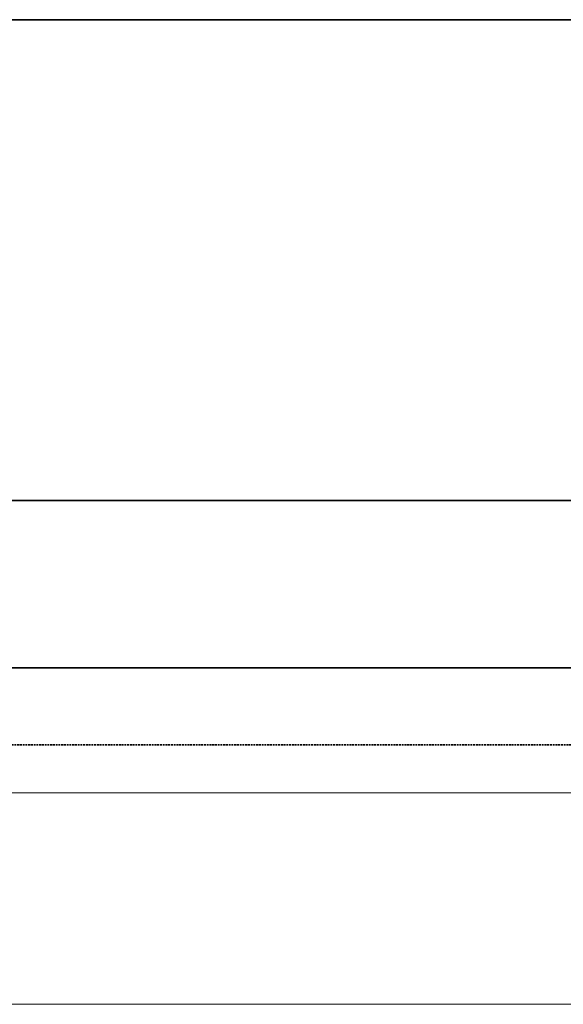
# Model space of a CAD drawing. Header units: millimetres. Extents: x 17747 to 112039, y -74980 to 446921.
# Tile 82 of 256: x 49856 to 50422, y -74980 to -73956. Entities that reach past the tile are written whole.
import ezdxf

# ---------------------------------------------------------------- set-up
doc = ezdxf.new("R2010")
doc.units = ezdxf.units.MM
doc.linetypes.add('phl_thick', pattern=[0])
doc.linetypes.add('VERDECKT', pattern=[9.525, 6.35, -3.175])
for name, color, linetype, lineweight in [('UT_SCHÉMA_PŘÍVOD', 10, 'Continuous', 35), ('UT_SCHÉMA_ZPÁTEČKA', 172, 'VERDECKT', 35), ('UT_ZAŘÍZENÍ - OT', 3, 'Continuous', 35), ('VZT_50 POPIS - OBECNE', 7, 'Continuous', 5)]:
    doc.layers.add(name, color=color, linetype=linetype, lineweight=lineweight)

msp = doc.modelspace()

# ---------------------------------------------------------------- linework, layer by layer
at = {"layer": 'UT_SCHÉMA_PŘÍVOD'}
msp.add_line((48968, -74630.3), (55093, -74630.3), dxfattribs=at)
at = {"layer": 'UT_SCHÉMA_ZPÁTEČKA', "ltscale": 0.3}
msp.add_line((48888, -74710.3), (55643, -74710.3), dxfattribs=at)
at = {"layer": 'UT_ZAŘÍZENÍ - OT', "linetype": 'Continuous'}
for p, q in [((50668, -73956.1), (49468, -73956.1)), ((49468, -74456.1), (50668, -74456.1))]:
    msp.add_line(p, q, dxfattribs=at)
at = {"layer": 'VZT_50 POPIS - OBECNE', "linetype": 'phl_thick'}
for p, q in [((28093.1, -74760.3), (56168, -74760.3)), ((28093.1, -74980.3), (56168, -74980.3))]:
    msp.add_line(p, q, dxfattribs=at)

doc.saveas('drawing.dxf')
